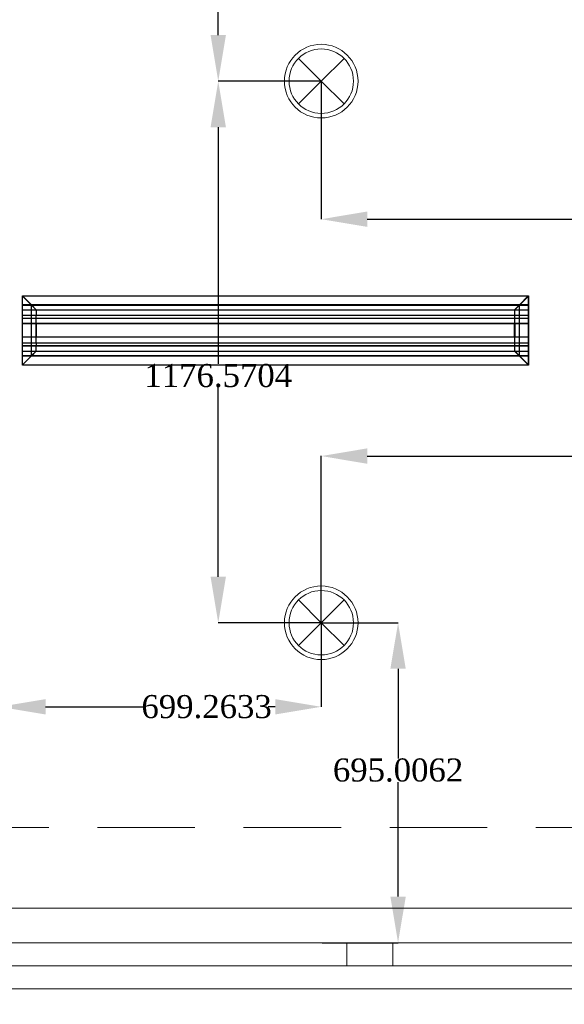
# Model space of a CAD drawing. Header units: inches. Extents: x -78787 to 29484, y -9517 to 23232.
# Tile 151 of 256: x 5512 to 6695, y -6565 to -4427. Entities that reach past the tile are written whole.
import ezdxf
from ezdxf.enums import TextEntityAlignment as Align

# ---------------------------------------------------------------- set-up
doc = ezdxf.new("R2010")
doc.units = ezdxf.units.IN
doc.header["$MEASUREMENT"] = 0
doc.linetypes.add('Dot & Dashed', pattern=[670.277762, 317.5, -176.388889, 0, -176.388874])
doc.linetypes.add('Hidden', pattern=[317.5, 211.666667, -105.833333])
for name, color, linetype in [('- განათება', 7, 'Continuous'), ('- მექანიკური ნაწილი', 7, 'Continuous'), ('Edges', 7, 'Continuous'), ('Structural - Bearing', 7, 'Continuous'), ('Structural - Grid', 7, 'Continuous')]:
    doc.layers.add(name, color=color, linetype=linetype)
for name, color, linetype, lineweight in [('Archicad Windows_Pen_No__1', 7, 'Continuous', 13), ('New_2D Drafting - General_Pen_No__2', 8, 'Continuous', 15), ('Structural - Bearing_Pen_No__1', 7, 'Continuous', 13)]:
    doc.layers.add(name, color=color, linetype=linetype, lineweight=lineweight)
for name, color, linetype, lineweight, true_color in [('New_Interior - Lamp_Pen_No__77', 7, 'Continuous', 20, 0xffeb28), ('Structural - Bearing_Pen_No__102', 7, 'Continuous', 13, 0xcccccc), ('Structural - Grid_Pen_No__81', 7, 'Continuous', 20, 0x6a6a6a)]:
    doc.layers.add(name, color=color, linetype=linetype, lineweight=lineweight, true_color=true_color)
doc.styles.add('GENERATED_STYLE_2', font='txt')
doc.styles.get("Standard").update_dxf_attribs({"font": 'arial.ttf'})
doc.dimstyles.get("Standard").update_dxf_attribs({"dimtxt": 0.18, "dimasz": 0.18, "dimexe": 0.18, "dimexo": 0.0625, "dimgap": 0.09, "dimtad": 0, "dimtih": 1, "dimtoh": 1, "dimdec": 4, "dimzin": 0, "dimdsep": 46, "dimtxsty": 'Standard', "dimcen": 0.09, "dimadec": 0, "dimazin": 0, "dimtfac": 1, "dimtdec": 4, "dimtofl": 0, "dimtmove": 0, "dimatfit": 3, "dimfxl": 1, "dimtolj": 1, "dimtzin": 0, "dimarcsym": 0})

# ---------------------------------------------------------------- blocks, each defined once
blk = doc.blocks.new('Slab_1', base_point=(-47183.8, 14488))
at = {"layer": 'Structural - Bearing_Pen_No__1', "color": 7, "linetype": 'Continuous', "lineweight": 13, "flags": 128}
blk.add_lwpolyline([(-47183.8, 14488), (1166.2, 14488), (1166.2, 32488), (-317.2, 32488), (-317.2, 39238), (-26465.1, 39238), (-29183.8, 32838), (-47183.8, 32838)], close=True, dxfattribs=at)
blk = doc.blocks.new('Horizontal Multi-Sash Window')
at = {"layer": 'Archicad Windows_Pen_No__1', "color": 7, "linetype": 'Continuous', "lineweight": 13}
for p, q in [((-2825, 0), (2825, 0)), ((-891.7, 0), (891.7, 0)), ((891.7, -50), (891.7, 0)), ((891.7, 0), (941.7, 0)), ((941.7, 0), (991.7, 0)), ((991.7, 0), (991.7, -50)), ((991.7, 0), (2775, 0)), ((891.7, -50), (-891.7, -50)), ((941.7, -50), (891.7, -50)), ((991.7, -50), (941.7, -50)), ((2775, -50), (991.7, -50)), ((-2825, -100), (2825, -100))]:
    blk.add_line(p, q, dxfattribs=at)
blk = doc.blocks.new('Wall_5', base_point=(1166.2, 14488))
at = {"layer": 'Archicad Windows_Pen_No__1', "color": 7, "linetype": 'Continuous', "lineweight": 13, "zscale": 1000}
blk.add_blockref('Horizontal Multi-Sash Window', (-20008.8, 14588), dxfattribs=at)
blk = doc.blocks.new('Standard grid marker')
at = {"layer": 'Structural - Grid_Pen_No__81', "color": 251, "linetype": 'Continuous', "lineweight": 20, "true_color": 0x6a6a6a}
blk.add_line((1000, 0), (51328.1, 0), dxfattribs=at)
at = {"layer": 'Structural - Grid_Pen_No__81', "color": 251, "lineweight": 20, "true_color": 0x6a6a6a, "style": 'GENERATED_STYLE_2'}
for tag, p in [('AC_MarkerText_1_0', (-100, -144)), ('AC_MarkerText_1_1', (52428.1, -144))]:
    blk.add_attdef(tag, text='', height=100, rotation=180, dxfattribs=at).set_placement(p, align=Align.TOP_CENTER)
blk = doc.blocks.new('Beam_10', base_point=(-47008.8, 14663))
at = {"layer": 'Structural - Bearing_Pen_No__102', "color": 254, "linetype": 'Hidden', "lineweight": 13, "true_color": 0xcccccc}
for p, q in [((-22833.8, 14838), (-17183.8, 14838)), ((-47183.8, 14488), (1166.2, 14488))]:
    blk.add_line(p, q, dxfattribs=at)
at = {"layer": 'Structural - Bearing_Pen_No__102', "color": 254, "linetype": 'Dot & Dashed', "lineweight": 13, "true_color": 0xcccccc}
blk.add_line((-47008.8, 14663), (991.2, 14663), dxfattribs=at)
blk = doc.blocks.new('lineardiffplan')
blk.add_lwpolyline([(393.1, 274.9), (1492.8, 274.9), (1492.8, 124.4), (393.1, 124.4)], close=True)
at = {"layer": 'Edges'}
for p, q in [((392.8, 274.9), (392.8, 274.6)), ((393.1, 274.9), (392.8, 274.9)), ((422.8, 244.9), (392.8, 274.9)), ((392.8, 274.6), (392.9, 274.5)), ((392.9, 125.2), (392.9, 274.5)), ((412.4, 255), (392.9, 274.5)), ((393.1, 274.9), (393.2, 274.8)), ((393.2, 274.8), (412.7, 255.3)), ((1462.8, 244.9), (1492.8, 274.9)), ((1472.9, 255.3), (1492.4, 274.8)), ((1473.2, 254.9), (1492.8, 274.5)), ((1492.4, 274.8), (1492.5, 274.9)), ((1492.8, 274.9), (1492.5, 274.9)), ((1492.8, 274.5), (1492.8, 274.9)), ((1492.8, 274.5), (1492.8, 274.5)), ((1492.8, 125.4), (1492.8, 274.5)), ((1492.8, 255.3), (392.9, 255.3)), ((392.9, 254.9), (1492.8, 254.9)), ((392.9, 244.9), (1492.8, 244.9)), ((412.4, 144.7), (412.4, 255)), ((412.8, 254.6), (412.4, 255)), ((412.7, 255.3), (413.1, 254.9)), ((412.8, 145.1), (412.8, 254.6)), ((412.8, 254.6), (422.8, 244.6)), ((413.1, 254.9), (423.1, 244.9)), ((422.8, 244.6), (422.8, 244.9)), ((422.8, 244.9), (423.1, 244.9)), ((422.8, 244.6), (422.8, 244.6)), ((422.8, 244.6), (422.8, 233.2)), ((423.1, 244.9), (423.1, 244.9)), ((1472.5, 254.9), (1462.5, 244.9)), ((1462.5, 244.9), (1462.5, 244.9)), ((1462.5, 244.9), (1462.8, 244.9)), ((1462.8, 244.9), (1462.9, 244.6)), ((1462.8, 244.5), (1462.9, 244.6)), ((1462.8, 233.2), (1462.8, 244.5)), ((1462.9, 244.6), (1472.8, 254.5)), ((1472.9, 255.3), (1472.5, 254.9)), ((1472.8, 254.5), (1473.2, 254.9)), ((1472.8, 254.5), (1472.8, 145.3)), ((1473.2, 144.9), (1473.2, 254.9)), ((392.9, 233.2), (1492.8, 233.2)), ((392.9, 233), (1492.8, 233)), ((392.9, 226.8), (1492.8, 226.8)), ((392.9, 226.5), (1492.8, 226.5)), ((392.9, 214.9), (1492.8, 214.9)), ((1492.8, 214.8), (392.9, 214.8)), ((422.4, 214.9), (422.3, 214.9)), ((422.8, 214.9), (422.4, 214.9)), ((422.8, 233), (422.8, 233.2)), ((422.8, 226.8), (422.8, 233)), ((422.8, 226.5), (422.8, 226.8)), ((422.8, 214.9), (422.8, 226.5)), ((422.8, 184.9), (422.8, 214.9)), ((423.2, 214.9), (422.8, 214.9)), ((423.2, 214.8), (422.8, 214.9)), ((423.2, 214.8), (423.2, 214.9)), ((423.2, 214.8), (423.2, 184.9)), ((1462.8, 214.9), (1462.4, 214.9)), ((1462.4, 214.9), (1462.4, 214.8)), ((1462.8, 214.9), (1462.4, 214.8)), ((1462.4, 184.9), (1462.4, 214.8)), ((1462.8, 233), (1462.8, 233.2)), ((1462.8, 226.8), (1462.8, 233)), ((1462.8, 226.5), (1462.8, 226.8)), ((1462.8, 214.9), (1462.8, 226.5)), ((1462.8, 214.9), (1462.8, 184.9)), ((1462.8, 214.9), (1463.2, 214.9)), ((1463.2, 214.9), (1463.3, 214.9)), ((1492.8, 184.9), (392.9, 184.9)), ((392.9, 173.2), (1492.8, 173.2)), ((392.9, 173), (1492.8, 173)), ((422.4, 184.9), (422.3, 184.9)), ((422.8, 184.9), (422.4, 184.9)), ((422.8, 184.9), (423.2, 184.9)), ((422.8, 173.2), (422.8, 184.9)), ((422.8, 173), (422.8, 173.2)), ((422.8, 173), (422.8, 166.8)), ((1462.4, 184.9), (1462.8, 184.9)), ((1462.8, 173.2), (1462.8, 184.9)), ((1463.2, 184.9), (1462.8, 184.9)), ((1462.8, 173), (1462.8, 173.2)), ((1462.8, 166.8), (1462.8, 173)), ((1463.2, 184.9), (1463.3, 184.9)), ((392.8, 124.9), (422.8, 154.9)), ((392.9, 166.8), (1492.8, 166.8)), ((392.9, 166.5), (1492.8, 166.5)), ((392.9, 154.9), (1492.8, 154.9)), ((412.8, 145.1), (422.8, 155.1)), ((423.1, 154.8), (413.1, 144.9)), ((422.8, 166.5), (422.8, 166.8)), ((422.8, 155.1), (422.8, 166.5)), ((422.8, 154.9), (422.8, 155.1)), ((422.8, 155.1), (422.8, 155.1)), ((423.1, 154.8), (422.8, 154.9)), ((423.1, 154.8), (423.1, 154.9)), ((1462.5, 154.8), (1462.4, 154.9)), ((1462.8, 154.9), (1462.5, 154.8)), ((1462.5, 154.8), (1472.4, 144.9)), ((1462.8, 166.5), (1462.8, 166.8)), ((1462.8, 155.3), (1462.8, 166.5)), ((1462.9, 155.2), (1462.8, 155.3)), ((1462.9, 155.2), (1462.8, 154.9)), ((1462.8, 154.9), (1492.8, 124.9)), ((1472.8, 145.3), (1462.9, 155.2)), ((1492.8, 144.9), (392.9, 144.9)), ((392.9, 125.2), (412.4, 144.7)), ((392.9, 144.5), (1492.8, 144.5)), ((412.7, 144.5), (393.2, 124.9)), ((412.8, 145.1), (412.4, 144.7)), ((412.7, 144.5), (413.1, 144.9)), ((1472.4, 144.9), (1472.8, 144.5)), ((1473.2, 144.9), (1472.8, 145.3)), ((1472.8, 144.5), (1492.4, 124.9)), ((1473.2, 144.9), (1492.8, 125.4)), ((392.9, 125.2), (392.8, 125.1)), ((392.8, 125.1), (392.8, 124.9)), ((392.8, 124.9), (393.1, 124.9)), ((393.2, 124.9), (393.1, 124.9)), ((1492.4, 124.9), (1492.8, 124.9)), ((1492.4, 124.9), (1492.4, 124.9)), ((1492.8, 125.3), (1492.8, 125.4)), ((1492.8, 124.9), (1492.8, 125.3))]:
    blk.add_line(p, q, dxfattribs=at)
blk = doc.blocks.new('Recessed Spot')
at = {"layer": 'New_Interior - Lamp_Pen_No__77', "color": 2, "linetype": 'Continuous', "lineweight": 20, "true_color": 0xffeb28}
for q in [(-49.5, 49.5), (49.5, 49.5), (-49.5, -49.5), (49.5, -49.5)]:
    blk.add_line((0, 0), q, dxfattribs=at)
at = {"layer": 'New_Interior - Lamp_Pen_No__77', "color": 2, "linetype": 'Continuous', "lineweight": 20, "true_color": 0xffeb28, "flags": 128}
blk.add_lwpolyline([(80, 0, 1), (-80, 0, 1)], format="xyb", close=True, dxfattribs=at)
at = {"layer": 'New_Interior - Lamp_Pen_No__77', "color": 2, "linetype": 'Continuous', "lineweight": 20, "true_color": 0xffeb28}
blk.add_circle((0, 0), 70, dxfattribs=at)
blk = doc.blocks.new('*D746')
at = {"layer": '- განათება', "color": 0, "lineweight": -2, "transparency": 16777216}
for p, q in [((6167.2, -5736.6), (6334.3, -5736.6)), ((6334.1, -5836.6), (6334.1, -6031.3)), ((6334.1, -6331.6), (6334.1, -6082.7)), ((6169.3, -6431.6), (6334.3, -6431.6))]:
    blk.add_line(p, q, dxfattribs=at)
at = {"layer": '- განათება', "color": 0, "transparency": 16777216}
for points in [[(6317.4, -5836.6), (6350.8, -5836.6), (6334.1, -5736.6)], [(6317.4, -6331.6), (6350.8, -6331.6), (6334.1, -6431.6)]]:
    blk.add_solid(points, dxfattribs=at)
at = {"layer": 'Defpoints', "color": 0, "transparency": 16777216}
for p in [(6167.1, -5736.6), (6334.1, -5736.6), (6169.2, -6431.6)]:
    blk.add_point(p, dxfattribs=at)
at = {"layer": '- განათება', "color": 0, "transparency": 16777216, "insert": (6334.1, -6057), "char_height": 50, "attachment_point": 5}
blk.add_mtext('\\A1;{\\fSylfaen|b0|i0|c0|p18;695.0062}', dxfattribs=at)
blk = doc.blocks.new('*D747')
at = {"layer": '- განათება', "color": 0, "lineweight": -2, "transparency": 16777216}
for p, q in [((6167.1, -5736.7), (6167.1, -5919.4)), ((5467.9, -6131.6), (5467.9, -5919.1)), ((5567.9, -5919.2), (5784.3, -5919.2)), ((6067.1, -5919.2), (6051.7, -5919.2))]:
    blk.add_line(p, q, dxfattribs=at)
at = {"layer": '- განათება', "color": 0, "transparency": 16777216}
for points in [[(5567.9, -5902.6), (5567.9, -5935.9), (5467.9, -5919.2)], [(6067.1, -5902.6), (6067.1, -5935.9), (6167.1, -5919.2)]]:
    blk.add_solid(points, dxfattribs=at)
at = {"layer": 'Defpoints', "color": 0, "transparency": 16777216}
for p in [(6167.1, -5736.6), (5467.9, -5919.2), (5467.9, -6131.6)]:
    blk.add_point(p, dxfattribs=at)
at = {"layer": '- განათება', "color": 0, "transparency": 16777216, "insert": (5918, -5919.2), "char_height": 50, "attachment_point": 5}
blk.add_mtext('\\A1;{\\fSylfaen|b0|i0|c0|p18;699.2633}', dxfattribs=at)
blk = doc.blocks.new('*D750')
at = {"layer": '- განათება', "color": 0, "lineweight": -2, "transparency": 16777216}
for p, q in [((6167.1, -4560.1), (6167.1, -4860.2)), ((7755.9, -4560.1), (7755.9, -4860.2)), ((6267.1, -4860), (6831.6, -4860)), ((7655.9, -4860), (7130.6, -4860))]:
    blk.add_line(p, q, dxfattribs=at)
at = {"layer": '- განათება', "color": 0, "transparency": 16777216}
for points in [[(6267.1, -4843.3), (6267.1, -4876.6), (6167.1, -4860)], [(7655.9, -4843.3), (7655.9, -4876.6), (7755.9, -4860)]]:
    blk.add_solid(points, dxfattribs=at)
at = {"layer": 'Defpoints', "color": 0, "transparency": 16777216}
for p in [(6167.1, -4560.1), (7755.9, -4560.1), (7755.9, -4860)]:
    blk.add_point(p, dxfattribs=at)
at = {"layer": '- განათება', "color": 0, "transparency": 16777216, "insert": (6981.1, -4860), "char_height": 50, "attachment_point": 5}
blk.add_mtext('\\A1;{\\fSylfaen|b0|i0|c0|p18;1588.8088}', dxfattribs=at)
blk = doc.blocks.new('*D751')
at = {"layer": '- განათება', "color": 0, "lineweight": -2, "transparency": 16777216}
for p, q in [((6167.1, -5736.6), (6167.1, -5374.3)), ((6267.1, -5374.5), (6831.6, -5374.5)), ((7655.9, -5374.5), (7130.6, -5374.5)), ((7755.9, -5736.6), (7755.9, -5374.3))]:
    blk.add_line(p, q, dxfattribs=at)
at = {"layer": '- განათება', "color": 0, "transparency": 16777216}
for points in [[(6267.1, -5357.8), (6267.1, -5391.2), (6167.1, -5374.5)], [(7655.9, -5357.8), (7655.9, -5391.2), (7755.9, -5374.5)]]:
    blk.add_solid(points, dxfattribs=at)
at = {"layer": 'Defpoints', "color": 0, "transparency": 16777216}
for p in [(7755.9, -5374.5), (6167.1, -5736.6), (7755.9, -5736.6)]:
    blk.add_point(p, dxfattribs=at)
at = {"layer": '- განათება', "color": 0, "transparency": 16777216, "insert": (6981.1, -5374.5), "char_height": 50, "attachment_point": 5}
blk.add_mtext('\\A1;{\\fSylfaen|b0|i0|c0|p18;1588.8088}', dxfattribs=at)
blk = doc.blocks.new('*D753')
at = {"layer": '- განათება', "color": 0, "lineweight": -2, "transparency": 16777216}
for p, q in [((6167.1, -4560.1), (5943.1, -4560.1)), ((5943.3, -4660.1), (5943.3, -5174.4)), ((5943.3, -5636.6), (5943.3, -5225.8)), ((6167.1, -5736.6), (5943.1, -5736.6))]:
    blk.add_line(p, q, dxfattribs=at)
at = {"layer": '- განათება', "color": 0, "transparency": 16777216}
for points in [[(5926.6, -4660.1), (5960, -4660.1), (5943.3, -4560.1)], [(5926.6, -5636.6), (5960, -5636.6), (5943.3, -5736.6)]]:
    blk.add_solid(points, dxfattribs=at)
at = {"layer": 'Defpoints', "color": 0, "transparency": 16777216}
for p in [(5943.3, -4560.1), (6167.1, -4560.1), (6167.1, -5736.6)]:
    blk.add_point(p, dxfattribs=at)
at = {"layer": '- განათება', "color": 0, "transparency": 16777216, "insert": (5943.3, -5200.1), "char_height": 50, "attachment_point": 5}
blk.add_mtext('\\A1;{\\fSylfaen|b0|i0|c0|p18;1176.5704}', dxfattribs=at)
blk = doc.blocks.new('*D754')
at = {"layer": '- განათება', "color": 0, "lineweight": -2, "transparency": 16777216}
for p, q in [((6167.1, -3376.2), (5943.1, -3376.2)), ((5943.3, -3476.2), (5943.3, -3997.9)), ((5943.3, -4460.1), (5943.3, -4049.2)), ((6167.1, -4560.1), (5943.1, -4560.1))]:
    blk.add_line(p, q, dxfattribs=at)
at = {"layer": '- განათება', "color": 0, "transparency": 16777216}
for points in [[(5926.6, -3476.2), (5960, -3476.2), (5943.3, -3376.2)], [(5926.6, -4460.1), (5960, -4460.1), (5943.3, -4560.1)]]:
    blk.add_solid(points, dxfattribs=at)
at = {"layer": 'Defpoints', "color": 0, "transparency": 16777216}
for p in [(5943.3, -3376.2), (6167.1, -3376.2), (6167.1, -4560.1)]:
    blk.add_point(p, dxfattribs=at)
at = {"layer": '- განათება', "color": 0, "transparency": 16777216, "insert": (5943.3, -4023.5), "char_height": 50, "attachment_point": 5}
blk.add_mtext('\\A1;{\\fSylfaen|b0|i0|c0|p18;1183.8297}', dxfattribs=at)

msp = doc.modelspace()

# ---------------------------------------------------------------- linework, layer by layer
at = {"layer": 'New_2D Drafting - General_Pen_No__2', "color": 8, "linetype": 'Continuous', "lineweight": 15, "flags": 128}
msp.add_lwpolyline([(27781.76404, -7816.57065), (27781.76404, 17918.35514), (26505.93152, 17918.35514), (26505.93152, -6531.64486), (-21544.06848, -6531.64486), (-21544.06848, -7816.57065)], close=True, dxfattribs=at)

# ---------------------------------------------------------------- block references
at = {"layer": '- განათება', "color": 2, "linetype": 'Continuous', "lineweight": 20, "true_color": 0xffeb28, "zscale": 1000}
for p in [(6167.1227, -4560.0683), (6167.1227, -5736.63867)]:
    msp.add_blockref('Recessed Spot', p, dxfattribs=at)
at = {"layer": '- მექანიკური ნაწილი'}
msp.add_blockref('lineardiffplan', (5124.73041, -5301.43118), dxfattribs=at)
at = {"layer": 'Structural - Bearing', "color": 7, "linetype": 'Continuous', "lineweight": 13}
msp.add_blockref('Slab_1', (-21844.06848, -6531.64486), dxfattribs=at)
at = {"layer": 'Structural - Bearing', "color": 254, "lineweight": 13, "true_color": 0xcccccc}
msp.add_blockref('Beam_10', (-21669.06848, -6356.64486), dxfattribs=at)
at = {"layer": 'Structural - Bearing', "color": 7, "lineweight": 35}
msp.add_blockref('Wall_5', (26505.93152, -6531.64486), dxfattribs=at)
at = {"layer": 'Structural - Grid', "color": 8, "linetype": 'Continuous', "lineweight": 15, "zscale": 1000, "rotation": 180}
msp.add_blockref('Standard grid marker', (29284.00379, -6356.64486), dxfattribs=at)

# ---------------------------------------------------------------- dimensions: what is measured, and where the dimension line sits
at = {"layer": '- განათება', "color": 1}
for base, p1, p2, angle, picture, middle in [((5943.28915, -3376.23858), (6167.12272, -4560.0683), (6167.1227, -3376.23858), 90, '*D754', (5943.28915, -4023.53752)), ((5943.28915, -4560.0683), (6167.12272, -5736.63867), (6167.1227, -4560.0683), 90, '*D753', (5943.28915, -5200.10789)), ((5467.85945, -5919.24508), (6167.12272, -5736.63867), (5467.85945, -6131.64486), 180, '*D747', (5917.97079, -5919.24508)), ((6334.08696, -5736.63867), (6169.20444, -6431.64486), (6167.1227, -5736.63867), 90, '*D746', (6334.08696, -6057))]:
    dim = msp.add_linear_dim(base=base, p1=p1, p2=p2, angle=angle, text='{\\fSylfaen|b0|i0|c0|p18;<>}', dimstyle='Standard', override={"dimtxt": 50, "dimasz": 100}, dxfattribs=at)
    dim.commit()
    dim.dimension.update_dxf_attribs({"geometry": picture, "text_midpoint": middle, "dimtype": 160})
for base, p1, p2, picture, middle in [((7755.93152, -4859.97569), (6167.1227, -4560.0683), (7755.93152, -4560.0683), '*D750', (6981.08118, -4859.97569)), ((7755.93152, -5374.5), (6167.1227, -5736.63867), (7755.93152, -5736.63867), '*D751', (6981.08118, -5374.5))]:
    dim = msp.add_linear_dim(base=base, p1=p1, p2=p2, text='{\\fSylfaen|b0|i0|c0|p18;<>}', dimstyle='Standard', override={"dimtxt": 50, "dimasz": 100}, dxfattribs=at)
    dim.commit()
    dim.dimension.update_dxf_attribs({"geometry": picture, "text_midpoint": middle, "dimtype": 160})

doc.saveas('drawing.dxf')
